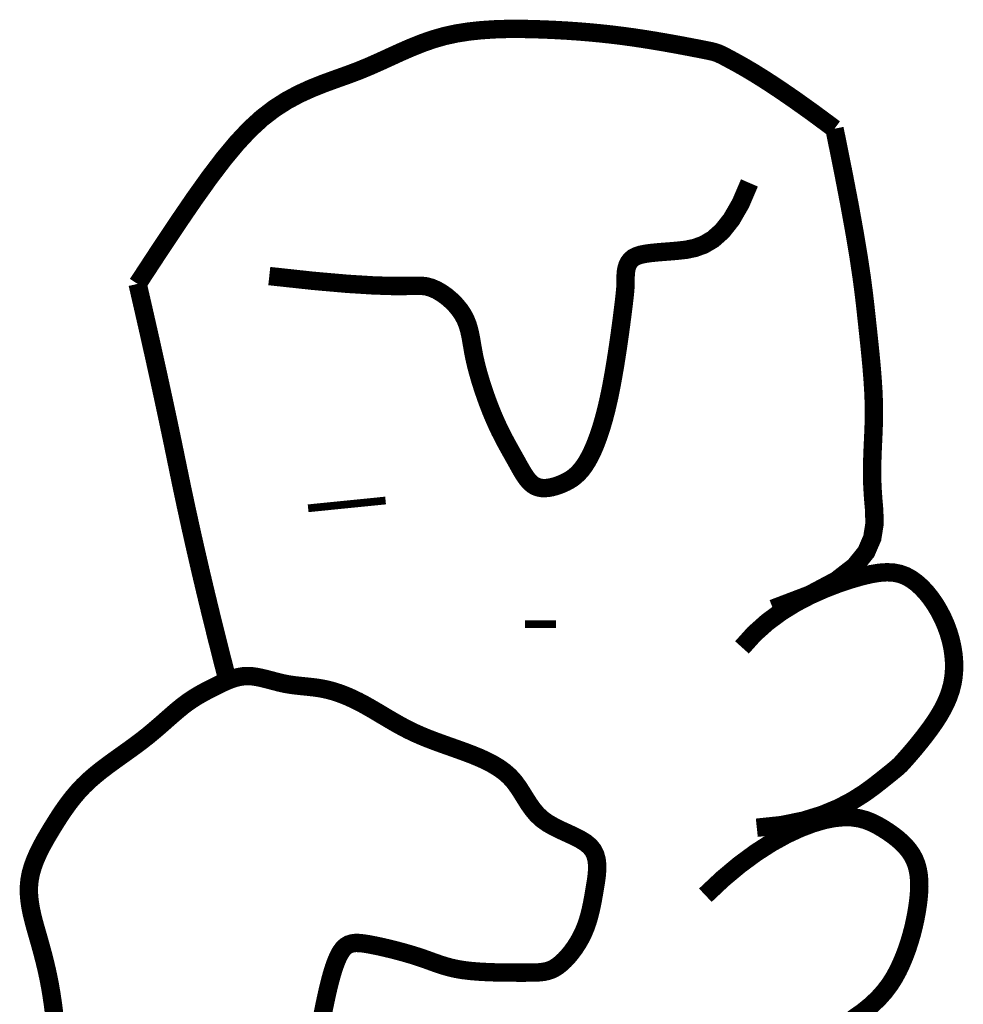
# Model space of a CAD drawing. Extents: x 0 to 8.5, y -11 to 0.
# Tile 140 of 144: x 7.419 to 7.537, y -9.129 to -9.006. Entities that reach past the tile are written whole.
import ezdxf

# ---------------------------------------------------------------- set-up
doc = ezdxf.new("R2010")
doc.units = 0
doc.header["$MEASUREMENT"] = 0
doc.layers.add('FACE', color=160, linetype='CONTINUOUS')

msp = doc.modelspace()

# ---------------------------------------------------------------- linework, layer by layer
at = {"layer": 'FACE', "color": 7}
for points, const_width in [([(7.433464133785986, -9.0389371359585), (7.436080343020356, -9.034940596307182), (7.438426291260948, -9.03140957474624), (7.440541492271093, -9.028311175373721), (7.442465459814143, -9.02561250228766), (7.444237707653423, -9.023280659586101), (7.445897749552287, -9.021282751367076), (7.447485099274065, -9.019585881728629), (7.449039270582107, -9.018157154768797), (7.450592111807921, -9.01696330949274), (7.452144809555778, -9.015969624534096), (7.453690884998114, -9.015141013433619), (7.455223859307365, -9.01444238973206), (7.456737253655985, -9.01383866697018), (7.45822458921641, -9.013294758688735), (7.45967938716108, -9.012775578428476), (7.461095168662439, -9.012246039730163), (7.462468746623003, -9.011679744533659), (7.463810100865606, -9.011085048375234), (7.465132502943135, -9.010478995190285), (7.466449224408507, -9.009878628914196), (7.467773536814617, -9.00930099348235), (7.469118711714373, -9.008763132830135), (7.470498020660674, -9.008282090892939), (7.471924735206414, -9.007874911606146), (7.473407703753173, -9.007554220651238), (7.474938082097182, -9.007314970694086), (7.476502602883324, -9.007147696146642), (7.478087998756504, -9.007042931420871), (7.479681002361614, -9.006991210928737), (7.481268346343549, -9.006983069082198), (7.482836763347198, -9.007009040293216), (7.484372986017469, -9.00705965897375), (7.485866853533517, -9.007127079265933), (7.487320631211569, -9.007209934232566), (7.48873969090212, -9.00730847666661), (7.490129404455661, -9.007422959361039), (7.491495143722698, -9.007553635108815), (7.492842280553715, -9.007700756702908), (7.494176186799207, -9.007864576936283), (7.495502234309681, -9.008045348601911), (7.496821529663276, -9.008242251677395), (7.498118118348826, -9.008450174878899), (7.499371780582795, -9.008662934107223), (7.500562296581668, -9.00887434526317), (7.501669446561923, -9.009078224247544), (7.502673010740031, -9.009268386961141), (7.503552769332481, -9.00943864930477), (7.50428850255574, -9.009582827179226), (7.504870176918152, -9.009698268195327), (7.505328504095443, -9.009796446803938), (7.505704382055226, -9.009892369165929), (7.506038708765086, -9.01000104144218), (7.506372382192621, -9.010137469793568), (7.506746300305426, -9.010316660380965), (7.5072013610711, -9.010553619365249), (7.507778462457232, -9.010863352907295), (7.508516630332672, -9.011264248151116), (7.509447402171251, -9.011788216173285), (7.510600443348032, -9.012470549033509), (7.512005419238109, -9.013346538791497), (7.513691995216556, -9.01445147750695), (7.51568983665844, -9.015820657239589), (7.518028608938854, -9.01748937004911), (7.520737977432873, -9.019492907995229)], 0.002302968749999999), ([(7.520737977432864, -9.019492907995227), (7.521796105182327, -9.024730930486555), (7.522633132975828, -9.029081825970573), (7.523280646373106, -9.032668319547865), (7.523770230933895, -9.035613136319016), (7.524133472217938, -9.038039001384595), (7.524401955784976, -9.04006863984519), (7.524607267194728, -9.041824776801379), (7.524780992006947, -9.04343013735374), (7.524948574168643, -9.04498684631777), (7.525110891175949, -9.04651462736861), (7.525262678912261, -9.048012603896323), (7.525398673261, -9.049479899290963), (7.525513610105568, -9.050915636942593), (7.525602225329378, -9.052318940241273), (7.525659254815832, -9.053688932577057), (7.52567943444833, -9.055024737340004), (7.525660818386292, -9.056328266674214), (7.525614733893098, -9.057612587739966), (7.52555582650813, -9.05889355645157), (7.525498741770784, -9.060187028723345), (7.525458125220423, -9.061508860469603), (7.525448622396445, -9.062874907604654), (7.525484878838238, -9.064301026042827), (7.525581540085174, -9.065803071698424), (7.525719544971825, -9.067391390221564), (7.525745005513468, -9.069054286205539), (7.52547032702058, -9.070774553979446), (7.524707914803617, -9.07253498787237), (7.523270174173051, -9.074318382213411), (7.520969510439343, -9.07610753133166), (7.51761832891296, -9.077885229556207), (7.51302903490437, -9.079634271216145)], 0.002302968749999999), ([(7.449954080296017, -9.0379579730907), (7.455463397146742, -9.03855424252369), (7.459742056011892, -9.038927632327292), (7.46296912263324, -9.039127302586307), (7.465323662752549, -9.039202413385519), (7.466984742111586, -9.039202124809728), (7.46813142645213, -9.039175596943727), (7.468942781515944, -9.039171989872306), (7.469597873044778, -9.039240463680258), (7.470243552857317, -9.039419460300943), (7.470897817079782, -9.039704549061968), (7.471546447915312, -9.040080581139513), (7.472175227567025, -9.04053240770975), (7.472769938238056, -9.041044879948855), (7.473316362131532, -9.041602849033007), (7.473800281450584, -9.042191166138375), (7.474207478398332, -9.042794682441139), (7.47452894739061, -9.04340203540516), (7.474776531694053, -9.044017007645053), (7.474967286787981, -9.044647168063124), (7.47511826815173, -9.045300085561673), (7.475246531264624, -9.045983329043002), (7.475369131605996, -9.046704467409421), (7.475503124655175, -9.047471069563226), (7.475665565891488, -9.048290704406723), (7.475869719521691, -9.04916715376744), (7.476113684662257, -9.050089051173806), (7.476391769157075, -9.051041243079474), (7.476698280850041, -9.052008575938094), (7.477027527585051, -9.052975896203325), (7.477373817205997, -9.053928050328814), (7.477731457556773, -9.054849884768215), (7.47809475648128, -9.055726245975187), (7.478458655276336, -9.05654545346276), (7.478820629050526, -9.057309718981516), (7.47917878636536, -9.058024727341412), (7.479531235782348, -9.058696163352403), (7.479876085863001, -9.059329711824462), (7.480211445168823, -9.059931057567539), (7.480535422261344, -9.060505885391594), (7.480846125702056, -9.061059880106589), (7.481142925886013, -9.06159651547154), (7.481430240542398, -9.0621104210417), (7.481713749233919, -9.062594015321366), (7.481999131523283, -9.063039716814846), (7.482292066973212, -9.063439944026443), (7.482598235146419, -9.063787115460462), (7.482923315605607, -9.064073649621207), (7.483272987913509, -9.064291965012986), (7.483651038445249, -9.064437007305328), (7.484053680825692, -9.064513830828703), (7.484475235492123, -9.064530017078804), (7.484910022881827, -9.064493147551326), (7.485352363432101, -9.06441080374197), (7.485796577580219, -9.06429056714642), (7.486236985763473, -9.064140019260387), (7.486667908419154, -9.063966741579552), (7.487084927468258, -9.063775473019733), (7.487488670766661, -9.063559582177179), (7.487881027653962, -9.063309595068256), (7.488263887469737, -9.063016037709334), (7.488639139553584, -9.062669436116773), (7.489008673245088, -9.062260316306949), (7.489374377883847, -9.061779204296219), (7.489738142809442, -9.061216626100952), (7.490101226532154, -9.060564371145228), (7.490462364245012, -9.059819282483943), (7.490819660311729, -9.058979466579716), (7.491171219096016, -9.058043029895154), (7.491515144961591, -9.057008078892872), (7.491849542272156, -9.055872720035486), (7.492172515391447, -9.054635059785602), (7.492482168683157, -9.053293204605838), (7.492776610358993, -9.051852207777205), (7.493053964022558, -9.050344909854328), (7.493312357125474, -9.048811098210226), (7.49354991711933, -9.047290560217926), (7.493764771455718, -9.045823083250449), (7.493955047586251, -9.044448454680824), (7.494118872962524, -9.04320646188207), (7.494254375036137, -9.042136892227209), (7.49436062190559, -9.041267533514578), (7.494440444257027, -9.040578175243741), (7.494497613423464, -9.040036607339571), (7.494535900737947, -9.039610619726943), (7.494559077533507, -9.039268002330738), (7.49457091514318, -9.038976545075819), (7.4945751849, -9.038704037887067), (7.494575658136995, -9.038418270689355), (7.494577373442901, -9.038094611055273), (7.494590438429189, -9.037738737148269), (7.494626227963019, -9.037363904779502), (7.49469611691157, -9.036983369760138), (7.494811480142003, -9.036610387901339), (7.494983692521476, -9.036258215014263), (7.495224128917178, -9.03594010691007), (7.495544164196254, -9.035669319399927), (7.495952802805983, -9.035455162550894), (7.496449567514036, -9.035291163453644), (7.497031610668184, -9.035166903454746), (7.497696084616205, -9.035071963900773), (7.498440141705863, -9.034995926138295), (7.499260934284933, -9.034928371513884), (7.500155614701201, -9.034858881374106), (7.501121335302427, -9.034777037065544), (7.502153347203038, -9.03466042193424), (7.503239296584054, -9.034438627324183), (7.504364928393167, -9.03402924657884), (7.505515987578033, -9.033349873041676), (7.506678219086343, -9.032318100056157), (7.507837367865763, -9.030851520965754), (7.508979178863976, -9.028867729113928), (7.510089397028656, -9.026284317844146)], 0.002302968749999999), ([(7.444733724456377, -9.088648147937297), (7.444727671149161, -9.0886249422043), (7.444027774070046, -9.085896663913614), (7.443332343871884, -9.083140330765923), (7.442649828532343, -9.080382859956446), (7.441988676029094, -9.077651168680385), (7.441348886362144, -9.074945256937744), (7.440730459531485, -9.072265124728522), (7.440133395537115, -9.069610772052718), (7.439557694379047, -9.066982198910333), (7.43900335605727, -9.064379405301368), (7.438470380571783, -9.06180239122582), (7.437935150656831, -9.059201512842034), (7.437374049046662, -9.056527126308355), (7.436787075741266, -9.053779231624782), (7.436174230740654, -9.050957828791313), (7.435535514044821, -9.048062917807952), (7.434870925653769, -9.045094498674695), (7.434180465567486, -9.042052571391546), (7.433464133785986, -9.0389371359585)], 0.002302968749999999), ([(7.454820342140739, -9.067056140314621), (7.464520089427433, -9.066080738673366)], 0.0009694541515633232), ([(7.50915160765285, -9.084486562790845), (7.510689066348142, -9.082778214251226), (7.512363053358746, -9.081282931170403), (7.514128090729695, -9.079986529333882), (7.515938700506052, -9.078874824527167), (7.517749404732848, -9.077933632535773), (7.519514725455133, -9.077148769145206), (7.521189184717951, -9.076506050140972), (7.522727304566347, -9.075991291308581), (7.524094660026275, -9.075592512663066), (7.525301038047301, -9.075306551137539), (7.526367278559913, -9.07513244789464), (7.527314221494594, -9.07506924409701), (7.528162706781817, -9.075115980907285), (7.528933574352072, -9.075271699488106), (7.52964766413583, -9.075535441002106), (7.530325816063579, -9.07590624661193), (7.530984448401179, -9.076381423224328), (7.531622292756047, -9.076951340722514), (7.532233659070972, -9.077604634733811), (7.532812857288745, -9.078329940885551), (7.53335419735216, -9.079115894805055), (7.533851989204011, -9.079951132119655), (7.53430054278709, -9.080824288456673), (7.534694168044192, -9.081723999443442), (7.535027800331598, -9.082639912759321), (7.535298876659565, -9.083565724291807), (7.535505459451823, -9.084496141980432), (7.53564561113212, -9.08542587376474), (7.5357173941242, -9.086349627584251), (7.535718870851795, -9.087262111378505), (7.535648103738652, -9.088158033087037), (7.535503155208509, -9.089032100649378), (7.53528409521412, -9.0898798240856), (7.5349990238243, -9.090699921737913), (7.534658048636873, -9.091491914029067), (7.534271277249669, -9.092255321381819), (7.533848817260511, -9.092989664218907), (7.53340077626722, -9.093694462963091), (7.532937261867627, -9.094369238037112), (7.532468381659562, -9.09501350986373), (7.532003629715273, -9.095626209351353), (7.531550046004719, -9.096203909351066), (7.531114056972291, -9.096742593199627), (7.53070208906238, -9.097238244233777), (7.53032056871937, -9.097686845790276), (7.529975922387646, -9.098084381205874), (7.529674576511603, -9.098426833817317), (7.529422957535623, -9.098710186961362), (7.529220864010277, -9.098935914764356), (7.529041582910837, -9.099127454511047), (7.52885177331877, -9.099313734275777), (7.528618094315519, -9.099523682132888), (7.528307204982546, -9.09978622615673), (7.527885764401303, -9.100130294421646), (7.527320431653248, -9.100584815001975), (7.52657786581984, -9.101178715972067), (7.525626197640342, -9.101926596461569), (7.524439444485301, -9.10278573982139), (7.522993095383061, -9.103699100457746), (7.521262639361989, -9.104609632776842), (7.519223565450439, -9.105460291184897), (7.51685136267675, -9.106194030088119), (7.514121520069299, -9.106753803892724), (7.511009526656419, -9.107082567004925)], 0.002302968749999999), ([(7.481989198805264, -9.081591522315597), (7.48586931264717, -9.081589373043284)], 0.0009694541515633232), ([(7.42301628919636, -9.130459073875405), (7.422856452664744, -9.129211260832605), (7.422681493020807, -9.128024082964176), (7.42249173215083, -9.12690859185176), (7.422288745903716, -9.125859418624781), (7.422074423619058, -9.124867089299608), (7.421850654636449, -9.123922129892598), (7.421619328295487, -9.123015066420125), (7.421382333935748, -9.122136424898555), (7.421141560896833, -9.12127673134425), (7.420898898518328, -9.120426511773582), (7.420657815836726, -9.119577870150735), (7.420428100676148, -9.118729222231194), (7.42022112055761, -9.117880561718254), (7.420048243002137, -9.117031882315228), (7.419920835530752, -9.11618317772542), (7.419850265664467, -9.11533444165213), (7.419847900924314, -9.114485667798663), (7.419925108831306, -9.11363684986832), (7.420089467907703, -9.112788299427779), (7.420333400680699, -9.111941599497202), (7.42064554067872, -9.111098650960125), (7.421014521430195, -9.110261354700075), (7.421428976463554, -9.109431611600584), (7.421877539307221, -9.108611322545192), (7.422348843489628, -9.107802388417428), (7.422831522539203, -9.107006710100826), (7.423317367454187, -9.106225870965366), (7.423810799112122, -9.105460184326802), (7.424319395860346, -9.104709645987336), (7.424850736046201, -9.103974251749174), (7.425412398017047, -9.103253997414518), (7.426011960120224, -9.102548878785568), (7.426657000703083, -9.101858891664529), (7.42735509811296, -9.101184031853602), (7.428110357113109, -9.100523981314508), (7.428912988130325, -9.099877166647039), (7.429749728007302, -9.0992417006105), (7.43060731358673, -9.0986156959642), (7.431472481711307, -9.097997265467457), (7.432331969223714, -9.09738452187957), (7.433172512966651, -9.096775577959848), (7.433980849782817, -9.096168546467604), (7.434746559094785, -9.09556280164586), (7.435470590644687, -9.094962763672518), (7.436156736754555, -9.094374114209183), (7.436808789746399, -9.093802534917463), (7.43743054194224, -9.09325370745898), (7.438025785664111, -9.09273331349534), (7.43859831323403, -9.092247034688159), (7.439151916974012, -9.091800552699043), (7.439690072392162, -9.091397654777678), (7.440214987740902, -9.091034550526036), (7.440728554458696, -9.090705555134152), (7.441232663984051, -9.090404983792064), (7.441729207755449, -9.09012715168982), (7.442220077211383, -9.089866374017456), (7.442707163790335, -9.089616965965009), (7.443192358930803, -9.089373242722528), (7.443677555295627, -9.089131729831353), (7.444164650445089, -9.088897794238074), (7.444655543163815, -9.088679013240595), (7.445152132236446, -9.088482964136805), (7.445656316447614, -9.088317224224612), (7.446169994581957, -9.088189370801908), (7.446695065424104, -9.088106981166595), (7.447233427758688, -9.088077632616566), (7.447786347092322, -9.088105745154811), (7.448352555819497, -9.088183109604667), (7.448930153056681, -9.088298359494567), (7.44951723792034, -9.088440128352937), (7.450111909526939, -9.0885970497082), (7.450712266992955, -9.088757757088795), (7.451316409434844, -9.088910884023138), (7.451922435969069, -9.089045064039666), (7.452528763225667, -9.089152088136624), (7.453135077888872, -9.089236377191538), (7.453741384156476, -9.089305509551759), (7.454347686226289, -9.08936706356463), (7.454953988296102, -9.089428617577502), (7.455560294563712, -9.089497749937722), (7.456166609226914, -9.089582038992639), (7.456772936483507, -9.089689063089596), (7.457379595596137, -9.089825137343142), (7.457988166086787, -9.08999152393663), (7.4586005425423, -9.09018822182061), (7.459218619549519, -9.090415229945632), (7.459844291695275, -9.090672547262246), (7.460479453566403, -9.090960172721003), (7.461125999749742, -9.09127810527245), (7.46178582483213, -9.091626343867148), (7.462460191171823, -9.092003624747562), (7.463147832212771, -9.09240363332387), (7.463846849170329, -9.092818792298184), (7.464555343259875, -9.093241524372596), (7.465271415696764, -9.093664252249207), (7.465993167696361, -9.094079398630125), (7.466718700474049, -9.094479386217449), (7.467446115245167, -9.094856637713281), (7.468174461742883, -9.095205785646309), (7.468906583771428, -9.095530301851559), (7.469646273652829, -9.095835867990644), (7.470397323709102, -9.09612816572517), (7.471163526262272, -9.096412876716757), (7.471948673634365, -9.096695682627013), (7.472756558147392, -9.096982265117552), (7.47359097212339, -9.097278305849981), (7.474452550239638, -9.097589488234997), (7.475329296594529, -9.097921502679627), (7.476206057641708, -9.09828004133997), (7.477067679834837, -9.098670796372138), (7.477899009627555, -9.099099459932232), (7.478684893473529, -9.099571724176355), (7.479410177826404, -9.100093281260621), (7.480059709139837, -9.10066982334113), (7.480624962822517, -9.101303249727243), (7.481123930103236, -9.101980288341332), (7.481581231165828, -9.102683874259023), (7.482021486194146, -9.103396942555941), (7.482469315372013, -9.104102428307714), (7.482949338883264, -9.10478326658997), (7.483486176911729, -9.105422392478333), (7.484104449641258, -9.10600274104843), (7.484819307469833, -9.106512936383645), (7.485608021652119, -9.106964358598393), (7.486438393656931, -9.10737407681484), (7.487278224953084, -9.107759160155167), (7.488095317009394, -9.108136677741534), (7.488857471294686, -9.108523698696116), (7.489532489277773, -9.108937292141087), (7.490088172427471, -9.109394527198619), (7.490500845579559, -9.109908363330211), (7.490780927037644, -9.11047532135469), (7.49094735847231, -9.111087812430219), (7.491019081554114, -9.111738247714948), (7.491015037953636, -9.112419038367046), (7.490954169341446, -9.113122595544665), (7.490855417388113, -9.113841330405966), (7.490737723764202, -9.114567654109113), (7.490615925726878, -9.115294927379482), (7.490488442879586, -9.116020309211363), (7.490349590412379, -9.116741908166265), (7.490193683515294, -9.1174578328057), (7.490015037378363, -9.118166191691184), (7.489807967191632, -9.11886509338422), (7.489566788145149, -9.119552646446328), (7.489285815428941, -9.12022695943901), (7.48896157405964, -9.12088519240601), (7.488599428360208, -9.12152071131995), (7.488206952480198, -9.122125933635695), (7.487791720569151, -9.122693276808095), (7.487361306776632, -9.123215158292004), (7.486923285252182, -9.123683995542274), (7.486485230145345, -9.124092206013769), (7.486054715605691, -9.124432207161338), (7.485635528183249, -9.124699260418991), (7.485216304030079, -9.124900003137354), (7.484781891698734, -9.125043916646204), (7.484317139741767, -9.125140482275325), (7.483806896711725, -9.125199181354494), (7.483236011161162, -9.125229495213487), (7.482589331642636, -9.125240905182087), (7.481851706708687, -9.125242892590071), (7.481014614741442, -9.125242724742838), (7.480096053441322, -9.125238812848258), (7.479120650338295, -9.12522735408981), (7.478113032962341, -9.125204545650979), (7.477097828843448, -9.12516658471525), (7.476099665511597, -9.125109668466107), (7.475143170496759, -9.125029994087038), (7.474252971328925, -9.124923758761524), (7.473446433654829, -9.124788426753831), (7.472711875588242, -9.124626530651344), (7.472030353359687, -9.124441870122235), (7.471382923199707, -9.124238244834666), (7.470750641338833, -9.124019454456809), (7.470114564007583, -9.12378929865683), (7.46945574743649, -9.123551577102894), (7.468755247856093, -9.12331008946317), (7.468000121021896, -9.123068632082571), (7.467201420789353, -9.12283098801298), (7.466376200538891, -9.122600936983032), (7.46554151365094, -9.122382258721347), (7.464714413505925, -9.122178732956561), (7.46391195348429, -9.121994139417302), (7.46315118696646, -9.121832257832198), (7.462449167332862, -9.121696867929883), (7.461818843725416, -9.121593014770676), (7.46125674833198, -9.121530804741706), (7.460755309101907, -9.12152160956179), (7.460306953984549, -9.121576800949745), (7.459904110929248, -9.121707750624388), (7.459539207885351, -9.121925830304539), (7.459204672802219, -9.122242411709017), (7.458892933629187, -9.122668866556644), (7.458597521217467, -9.123212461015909), (7.45831637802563, -9.123864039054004), (7.458048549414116, -9.124610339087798), (7.457793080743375, -9.125438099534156), (7.457549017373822, -9.126334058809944), (7.457315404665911, -9.127284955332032), (7.457091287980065, -9.128277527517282), (7.456875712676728, -9.129298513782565), (7.456664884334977, -9.130338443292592), (7.456443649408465, -9.13140300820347)], 0.002302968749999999), ([(7.504565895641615, -9.115541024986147), (7.506732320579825, -9.11349765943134), (7.508841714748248, -9.111733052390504), (7.510879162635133, -9.11023142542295), (7.512829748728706, -9.108977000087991), (7.514678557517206, -9.107953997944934), (7.516410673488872, -9.107146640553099), (7.518011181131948, -9.10653914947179), (7.519465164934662, -9.10611574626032), (7.520763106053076, -9.10586008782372), (7.521917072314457, -9.105753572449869), (7.522944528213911, -9.105777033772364), (7.523862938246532, -9.105911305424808), (7.5246897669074, -9.106137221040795), (7.525442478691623, -9.106435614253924), (7.52613853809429, -9.10678731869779), (7.526795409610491, -9.107173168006), (7.527426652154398, -9.107577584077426), (7.528030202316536, -9.10799934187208), (7.528600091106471, -9.10844080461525), (7.529130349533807, -9.108904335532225), (7.529615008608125, -9.109392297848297), (7.530048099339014, -9.109907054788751), (7.530423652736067, -9.110450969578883), (7.530735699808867, -9.111026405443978), (7.530980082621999, -9.111635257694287), (7.531159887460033, -9.11227754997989), (7.531280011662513, -9.11295283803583), (7.531345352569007, -9.11366067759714), (7.531360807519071, -9.114400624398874), (7.531331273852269, -9.115172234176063), (7.531261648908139, -9.115975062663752), (7.531156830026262, -9.116808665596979), (7.531020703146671, -9.11767171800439), (7.530853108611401, -9.118559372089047), (7.530652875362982, -9.119465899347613), (7.530418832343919, -9.120385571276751), (7.530149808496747, -9.12131265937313), (7.529844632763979, -9.122241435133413), (7.529502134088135, -9.123166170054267), (7.529121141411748, -9.124081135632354), (7.528697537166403, -9.124981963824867), (7.528215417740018, -9.125869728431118), (7.527655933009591, -9.126746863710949), (7.527000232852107, -9.127615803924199), (7.526229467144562, -9.128478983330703), (7.525324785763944, -9.129338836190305), (7.524267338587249, -9.130197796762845), (7.523038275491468, -9.13105829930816)], 0.002302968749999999)]:
    msp.add_lwpolyline(points, dxfattribs=dict(at, const_width=const_width))

doc.saveas('drawing.dxf')
